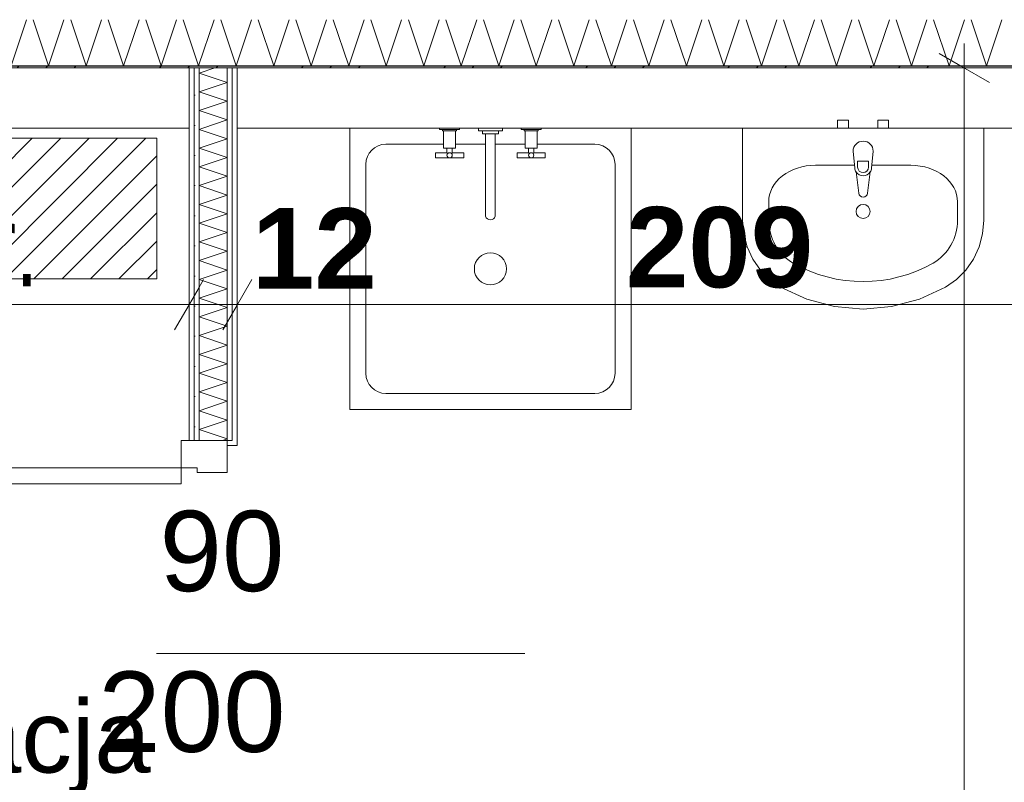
# Model space of a CAD drawing. Extents: x -7314 to 11761, y 144 to 9383.
# Tile 171 of 193: x 4547 to 4792, y 8579 to 8769. Entities that reach past the tile are written whole.
import ezdxf
from ezdxf.xclip import XClip

# ---------------------------------------------------------------- set-up
doc = ezdxf.new("R2010")
doc.units = 0
doc.header["$MEASUREMENT"] = 0
doc.header["$XCLIPFRAME"] = 0
doc.linetypes.add('Krawędzie ukryte', pattern=[68, 48, -20])
doc.linetypes.add('Wipeout_Contour', pattern=[20000, 0, -20000])
for name, color, linetype in [('FORMA - Arch 01 - 220-A Ściany', 7, 'Continuous'), ('FORMA - Arch 01 - 410-K Osie', 7, 'Continuous'), ('FORMA - Arch 01 - 540-I Ogrzewanie', 7, 'Continuous'), ('FORMA - Arch 02 - Strefy', 7, 'Continuous'), ('FORMA - Arch 02 - Ściany zewnętrzne', 7, 'Continuous'), ('FORMA - Arch 04 - Wymiary ogólne', 7, 'Continuous'), ('FORMA - Arch 05 - inst elektryczne', 7, 'Continuous')]:
    doc.layers.add(name, color=color, linetype=linetype)
doc.styles.add('STYL_AUTOMATYCZNY_2', font='arial.ttf')
doc.styles.add('STYL_AUTOMATYCZNY_7', font='arial.ttf', dxfattribs={"width": 0.7})
doc.styles.add('STYL_AUTOMATYCZNY_9', font='arial.ttf')
pattern_1 = [(0, (4185.3, -5972.398), (0, 7.5), [0, -7.5])]

# ---------------------------------------------------------------- blocks, each defined once
blk = doc.blocks.new('*X179')
at = {"layer": 'FORMA - Arch 01 - 220-A Ściany', "color": 7, "linetype": 'Continuous', "lineweight": 5, "ltscale": 0.025}
for p, q in [((4591.42, 8755.6), (4595.3, 8756.9)), ((4598.42, 8753.27), (4591.42, 8755.6)), ((4591.42, 8750.94), (4598.42, 8753.27)), ((4598.42, 8748.6), (4591.42, 8750.94)), ((4591.42, 8746.27), (4598.42, 8748.6)), ((4598.42, 8743.94), (4591.42, 8746.27)), ((4592.3, 8741.9), (4598.42, 8743.94))]:
    blk.add_line(p, q, dxfattribs=at)
blk = doc.blocks.new('*X181')
at = {"layer": 'FORMA - Arch 01 - 220-A Ściany', "color": 7, "linetype": 'Continuous', "lineweight": 5, "ltscale": 0.025}
for p, q in [((4591.42, 8741.6), (4592.3, 8741.9)), ((4598.42, 8739.27), (4591.42, 8741.6)), ((4591.42, 8736.94), (4598.42, 8739.27)), ((4598.42, 8734.6), (4591.42, 8736.94)), ((4591.42, 8732.27), (4598.42, 8734.6)), ((4598.42, 8729.94), (4591.42, 8732.27)), ((4591.42, 8727.6), (4598.42, 8729.94)), ((4598.42, 8725.27), (4591.42, 8727.6)), ((4591.42, 8722.94), (4598.42, 8725.27)), ((4598.42, 8720.6), (4591.42, 8722.94)), ((4591.42, 8718.27), (4598.42, 8720.6)), ((4598.42, 8715.94), (4591.42, 8718.27)), ((4591.42, 8713.6), (4598.42, 8715.94)), ((4598.42, 8711.27), (4591.42, 8713.6)), ((4591.42, 8708.94), (4598.42, 8711.27)), ((4598.42, 8706.6), (4591.42, 8708.94)), ((4591.42, 8704.27), (4598.42, 8706.6)), ((4598.42, 8701.94), (4591.42, 8704.27)), ((4591.42, 8699.6), (4598.42, 8701.94)), ((4598.42, 8697.27), (4591.42, 8699.6)), ((4591.42, 8694.94), (4598.42, 8697.27)), ((4598.42, 8692.6), (4591.42, 8694.94)), ((4591.42, 8690.27), (4598.42, 8692.6)), ((4598.42, 8687.94), (4591.42, 8690.27)), ((4591.42, 8685.6), (4598.42, 8687.94)), ((4598.42, 8683.27), (4591.42, 8685.6)), ((4591.42, 8680.94), (4598.42, 8683.27)), ((4598.42, 8678.6), (4591.42, 8680.94)), ((4591.42, 8676.27), (4598.42, 8678.6)), ((4598.42, 8673.94), (4591.42, 8676.27)), ((4591.42, 8671.6), (4598.42, 8673.94)), ((4598.42, 8669.27), (4591.42, 8671.6)), ((4591.42, 8666.94), (4598.42, 8669.27)), ((4598.42, 8664.6), (4591.42, 8666.94)), ((4597.2, 8664.2), (4598.42, 8664.6))]:
    blk.add_line(p, q, dxfattribs=at)
blk = doc.blocks.new('*X410')
at = {"layer": 'FORMA - Arch 01 - 220-A Ściany', "color": 7, "linetype": 'Continuous', "lineweight": 5, "ltscale": 0.025}
for p, q in [((4548.47, 8768.9), (4544.63, 8757.4)), ((4553.97, 8757.4), (4550.13, 8768.9)), ((4557.8, 8768.9), (4553.97, 8757.4)), ((4563.3, 8757.4), (4559.47, 8768.9)), ((4567.13, 8768.9), (4563.3, 8757.4)), ((4572.63, 8757.4), (4568.8, 8768.9)), ((4576.47, 8768.9), (4572.63, 8757.4)), ((4581.97, 8757.4), (4578.13, 8768.9)), ((4585.8, 8768.9), (4581.97, 8757.4)), ((4591.3, 8757.4), (4587.47, 8768.9)), ((4595.13, 8768.9), (4591.3, 8757.4)), ((4600.63, 8757.4), (4596.8, 8768.9)), ((4604.47, 8768.9), (4600.63, 8757.4)), ((4609.97, 8757.4), (4606.13, 8768.9)), ((4613.8, 8768.9), (4609.97, 8757.4)), ((4619.3, 8757.4), (4615.47, 8768.9)), ((4623.13, 8768.9), (4619.3, 8757.4)), ((4628.63, 8757.4), (4624.8, 8768.9)), ((4632.47, 8768.9), (4628.63, 8757.4)), ((4637.97, 8757.4), (4634.13, 8768.9)), ((4641.8, 8768.9), (4637.97, 8757.4)), ((4647.3, 8757.4), (4643.47, 8768.9)), ((4651.13, 8768.9), (4647.3, 8757.4)), ((4656.63, 8757.4), (4652.8, 8768.9)), ((4660.47, 8768.9), (4656.63, 8757.4)), ((4665.97, 8757.4), (4662.13, 8768.9)), ((4669.8, 8768.9), (4665.97, 8757.4)), ((4675.3, 8757.4), (4671.47, 8768.9)), ((4679.13, 8768.9), (4675.3, 8757.4)), ((4684.63, 8757.4), (4680.8, 8768.9)), ((4688.47, 8768.9), (4684.63, 8757.4)), ((4693.97, 8757.4), (4690.13, 8768.9)), ((4697.8, 8768.9), (4693.97, 8757.4)), ((4703.3, 8757.4), (4699.47, 8768.9)), ((4707.13, 8768.9), (4703.3, 8757.4)), ((4712.63, 8757.4), (4708.8, 8768.9)), ((4716.47, 8768.9), (4712.63, 8757.4)), ((4721.97, 8757.4), (4718.13, 8768.9)), ((4725.8, 8768.9), (4721.97, 8757.4)), ((4731.3, 8757.4), (4727.47, 8768.9)), ((4735.13, 8768.9), (4731.3, 8757.4)), ((4740.63, 8757.4), (4736.8, 8768.9)), ((4744.47, 8768.9), (4740.63, 8757.4)), ((4749.97, 8757.4), (4746.13, 8768.9)), ((4753.8, 8768.9), (4749.97, 8757.4)), ((4759.3, 8757.4), (4755.47, 8768.9)), ((4763.13, 8768.9), (4759.3, 8757.4)), ((4768.63, 8757.4), (4764.8, 8768.9)), ((4772.47, 8768.9), (4768.63, 8757.4)), ((4777.97, 8757.4), (4774.13, 8768.9)), ((4781.8, 8768.9), (4777.97, 8757.4)), ((4787.3, 8757.4), (4783.47, 8768.9)), ((4791.13, 8768.9), (4787.3, 8757.4))]:
    blk.add_line(p, q, dxfattribs=at)
blk = doc.blocks.new('Rysunek_1_1', base_point=(4185.3, -5972.4))
at = {"color": 254, "linetype": 'Wipeout_Contour', "lineweight": 0, "ltscale": 38677.426145}
blk.add_wipeout([(4588.92, 8347.9), (4588.92, 8756.9), (4430.86, 8756.9), (4430.86, 8347.9)], dxfattribs=at).dxf.layer = 'FORMA - Arch 02 - Strefy'
at = {"color": 254, "linetype": 'Wipeout_Contour', "lineweight": 0, "ltscale": 39048.780306}
blk.add_wipeout([(4809.51, 8347.9), (4809.51, 8756.9), (4600.92, 8756.9), (4600.92, 8347.9)], dxfattribs=at).dxf.layer = 'FORMA - Arch 02 - Strefy'
at = {"layer": 'FORMA - Arch 05 - inst elektryczne', "linetype": 'Continuous', "lineweight": 15}
h = blk.add_hatch(dxfattribs=at)
h.set_pattern_fill('cegła_zwykła_gęsta_0001', color=211, style=0, pattern_type=2)
h.set_pattern_definition([(45, (4185.2997, -5972.398), (-3.5355339, 3.5355339), [])])
h.paths.add_polyline_path([(4580.86, 8739.4), (4430.86, 8739.4), (4430.86, 8704.4), (4580.86, 8704.4)])
at = {"layer": 'FORMA - Arch 01 - 220-A Ściany', "color": 7, "linetype": 'Continuous', "lineweight": 15, "ltscale": 0.025}
blk.add_line((4672.45, 8611.2), (4580.83, 8611.2), dxfattribs=at)
at = {"layer": 'FORMA - Arch 01 - 220-A Ściany', "color": 7, "linetype": 'Continuous', "lineweight": 13, "ltscale": 0.025}
blk.add_arc((4586.92, 8657.4), 92.4, 180, 270, dxfattribs=at)
at = {"layer": 'FORMA - Arch 05 - inst elektryczne', "color": 7, "linetype": 'Continuous', "lineweight": 13, "ltscale": 0.025, "flags": 128}
blk.add_lwpolyline([(4580.86, 8739.4), (4580.86, 8704.4), (4430.86, 8704.4), (4430.86, 8739.4)], close=True, dxfattribs=at)
at = {"layer": 'FORMA - Arch 02 - Strefy', "color": 7, "linetype": 'Continuous', "lineweight": 13, "insert": (4439.58, 8599.55), "char_height": 18, "attachment_point": 1, "style": 'STYL_AUTOMATYCZNY_2'}
blk.add_mtext('\\A1;{\\pql;\\pt0,460;\\fArial|b0|i0|c238|p0;\\W1.000000;komunikacja\\fArial|b0|i0|c238|p0;\\W1.000000;\\A1{\\H.66x;\\S^  ;}\\fArial|b0|i0|c238|p0;\\W1.000000;\\fArial|b0|i0|c238|p0;\\W1.000000;\\A1{\\H.66x;\\S^  ;}}', dxfattribs=at)
at = {"layer": 'FORMA - Arch 05 - inst elektryczne', "color": 7, "linetype": 'Continuous', "lineweight": 13, "insert": (4462.16, 8702.25), "char_height": 20, "attachment_point": 7, "style": 'STYL_AUTOMATYCZNY_7'}
blk.add_mtext('\\A1;{\\pql;\\fArial|b0|i0|c238|p0;\\W0.700000;inst.elektr.}', dxfattribs=at)
at = {"color": 254, "linetype": 'Wipeout_Contour', "lineweight": 0, "ltscale": 39540.287526}
blk.add_wipeout([(4599.67, 8741.9), (4600.92, 8741.9), (4600.92, 8756.9), (4599.67, 8756.9)], dxfattribs=at).dxf.layer = 'FORMA - Arch 01 - 220-A Ściany'
at = {"layer": 'FORMA - Arch 01 - 220-A Ściany', "linetype": 'Continuous', "lineweight": 5}
h = blk.add_hatch(dxfattribs=at)
h.set_pattern_fill('Gips_0001', style=0, pattern_type=2)
h.set_pattern_definition(pattern_1)
h.paths.add_polyline_path([(4599.67, 8741.9), (4600.92, 8741.9), (4600.92, 8756.9), (4599.67, 8756.9)])
at = {"color": 254, "linetype": 'Wipeout_Contour', "lineweight": 0, "ltscale": 39537.960884}
blk.add_wipeout([(4598.42, 8741.9), (4599.67, 8741.9), (4599.67, 8756.9), (4598.42, 8756.9)], dxfattribs=at).dxf.layer = 'FORMA - Arch 01 - 220-A Ściany'
at = {"layer": 'FORMA - Arch 01 - 220-A Ściany', "linetype": 'Continuous', "lineweight": 5}
h = blk.add_hatch(dxfattribs=at)
h.set_pattern_fill('Gips_0001', style=0, pattern_type=2)
h.set_pattern_definition(pattern_1)
h.paths.add_polyline_path([(4598.42, 8741.9), (4599.67, 8741.9), (4599.67, 8756.9), (4598.42, 8756.9)])
at = {"layer": 'FORMA - Arch 01 - 220-A Ściany', "color": 7, "linetype": 'Continuous', "lineweight": 15, "ltscale": 0.025, "flags": 128}
blk.add_lwpolyline([(4599.67, 8756.9), (4600.92, 8756.9)], dxfattribs=at)
at = {"color": 254, "linetype": 'Wipeout_Contour', "lineweight": 0, "ltscale": 39530.288123}
blk.add_wipeout([(4591.42, 8741.9), (4598.42, 8741.9), (4598.42, 8756.9), (4591.42, 8756.9)], dxfattribs=at).dxf.layer = 'FORMA - Arch 01 - 220-A Ściany'
at = {"color": 254, "linetype": 'Wipeout_Contour', "lineweight": 0, "ltscale": 39376.342558}
blk.add_wipeout([(4599.67, 8741.9), (4599.67, 8664.2), (4600.92, 8664.2), (4600.92, 8741.9)], dxfattribs=at).dxf.layer = 'FORMA - Arch 01 - 220-A Ściany'
at = {"layer": 'FORMA - Arch 01 - 220-A Ściany', "linetype": 'Continuous', "lineweight": 5}
h = blk.add_hatch(dxfattribs=at)
h.set_pattern_fill('Gips_0001', style=0, pattern_type=2)
h.set_pattern_definition(pattern_1)
h.paths.add_polyline_path([(4599.67, 8741.9), (4599.67, 8664.2), (4600.92, 8664.2), (4600.92, 8741.9)])
at = {"layer": 'FORMA - Arch 01 - 220-A Ściany', "color": 7, "linetype": 'Continuous', "lineweight": 15, "ltscale": 0.025, "flags": 128}
blk.add_lwpolyline([(4598.42, 8756.9), (4599.67, 8756.9)], dxfattribs=at)
at = {"layer": 'FORMA - Arch 02 - Ściany zewnętrzne', "color": 7, "linetype": 'Continuous', "lineweight": 15, "ltscale": 0.025}
blk.add_line((4600.92, 8741.9), (4600.92, 8756.9), dxfattribs=at)
at = {"layer": 'FORMA - Arch 04 - Wymiary ogólne', "color": 154, "linetype": 'Continuous', "lineweight": 13, "ltscale": 0.025}
blk.add_line((4600.92, 8707.37), (4600.92, 8688.62), dxfattribs=at)
at = {"color": 7, "linetype": 'Continuous', "lineweight": 13, "ltscale": 0.025}
blk.add_blockref('*X179', (0, 0), dxfattribs=at)
at = {"color": 254, "linetype": 'Wipeout_Contour', "lineweight": 0, "ltscale": 39522.617476}
blk.add_wipeout([(4590.17, 8741.9), (4591.42, 8741.9), (4591.42, 8756.9), (4590.17, 8756.9)], dxfattribs=at).dxf.layer = 'FORMA - Arch 01 - 220-A Ściany'
at = {"color": 254, "linetype": 'Wipeout_Contour', "lineweight": 0, "ltscale": 39374.006199}
blk.add_wipeout([(4599.67, 8741.9), (4598.42, 8741.9), (4598.42, 8664.2), (4599.67, 8664.2)], dxfattribs=at).dxf.layer = 'FORMA - Arch 01 - 220-A Ściany'
at = {"layer": 'FORMA - Arch 01 - 220-A Ściany', "linetype": 'Continuous', "lineweight": 5}
h = blk.add_hatch(dxfattribs=at)
h.set_pattern_fill('Gips_0001', style=0, pattern_type=2)
h.set_pattern_definition(pattern_1)
h.paths.add_polyline_path([(4590.17, 8741.9), (4591.42, 8741.9), (4591.42, 8756.9), (4590.17, 8756.9)])
h = blk.add_hatch(dxfattribs=at)
h.set_pattern_fill('Gips_0001', style=0, pattern_type=2)
h.set_pattern_definition(pattern_1)
h.paths.add_polyline_path([(4599.67, 8741.9), (4598.42, 8741.9), (4598.42, 8664.2), (4599.67, 8664.2)])
at = {"layer": 'FORMA - Arch 01 - 220-A Ściany', "color": 7, "linetype": 'Continuous', "lineweight": 15, "ltscale": 0.025, "flags": 128}
blk.add_lwpolyline([(4591.42, 8756.9), (4598.42, 8756.9)], dxfattribs=at)
at = {"layer": 'FORMA - Arch 02 - Ściany zewnętrzne', "color": 7, "linetype": 'Continuous', "lineweight": 13, "ltscale": 0.025}
blk.add_line((4599.67, 8756.9), (4599.67, 8741.9), dxfattribs=at)
at = {"color": 254, "linetype": 'Wipeout_Contour', "lineweight": 0, "ltscale": 39520.294602}
blk.add_wipeout([(4588.92, 8741.9), (4590.17, 8741.9), (4590.17, 8756.9), (4588.92, 8756.9)], dxfattribs=at).dxf.layer = 'FORMA - Arch 01 - 220-A Ściany'
at = {"layer": 'FORMA - Arch 01 - 220-A Ściany', "linetype": 'Continuous', "lineweight": 5}
h = blk.add_hatch(dxfattribs=at)
h.set_pattern_fill('Gips_0001', style=0, pattern_type=2)
h.set_pattern_definition(pattern_1)
h.paths.add_polyline_path([(4588.92, 8741.9), (4590.17, 8741.9), (4590.17, 8756.9), (4588.92, 8756.9)])
at = {"layer": 'FORMA - Arch 01 - 220-A Ściany', "color": 7, "linetype": 'Continuous', "lineweight": 15, "ltscale": 0.025, "flags": 128}
for points in [[(4588.92, 8756.9), (4590.17, 8756.9)], [(4590.17, 8756.9), (4591.42, 8756.9)]]:
    blk.add_lwpolyline(points, dxfattribs=at)
at = {"color": 254, "linetype": 'Wipeout_Contour', "lineweight": 0, "ltscale": 39356.266114}
blk.add_wipeout([(4590.17, 8741.9), (4588.92, 8741.9), (4588.92, 8664.2), (4590.17, 8664.2)], dxfattribs=at).dxf.layer = 'FORMA - Arch 01 - 220-A Ściany'
at = {"layer": 'FORMA - Arch 01 - 220-A Ściany', "linetype": 'Continuous', "lineweight": 5}
h = blk.add_hatch(dxfattribs=at)
h.set_pattern_fill('Gips_0001', style=0, pattern_type=2)
h.set_pattern_definition(pattern_1)
h.paths.add_polyline_path([(4590.17, 8741.9), (4588.92, 8741.9), (4588.92, 8664.2), (4590.17, 8664.2)])
at = {"layer": 'FORMA - Arch 01 - 220-A Ściany', "color": 7, "linetype": 'Continuous', "lineweight": 15, "ltscale": 0.025, "flags": 128}
blk.add_lwpolyline([(4588.92, 8741.9), (4588.92, 8664.2)], dxfattribs=at)
at = {"layer": 'FORMA - Arch 02 - Ściany zewnętrzne', "color": 7, "linetype": 'Continuous', "lineweight": 15, "ltscale": 0.025}
blk.add_line((4588.92, 8756.9), (4588.92, 8741.9), dxfattribs=at)
at = {"layer": 'FORMA - Arch 04 - Wymiary ogólne', "color": 154, "linetype": 'Continuous', "lineweight": 13, "ltscale": 0.025}
for p, q in [((4588.92, 8707.37), (4588.92, 8688.62)), ((4588.92, 8698), (4430.86, 8698))]:
    blk.add_line(p, q, dxfattribs=at)
at = {"color": 254, "linetype": 'Wipeout_Contour', "lineweight": 0, "ltscale": 39358.598695}
blk.add_wipeout([(4591.42, 8741.9), (4590.17, 8741.9), (4590.17, 8664.2), (4591.42, 8664.2)], dxfattribs=at).dxf.layer = 'FORMA - Arch 01 - 220-A Ściany'
at = {"color": 254, "linetype": 'Wipeout_Contour', "lineweight": 0, "ltscale": 39386.221311}
blk.add_wipeout([(4588.92, 8756.9), (4444.04, 8756.9), (4444.04, 8741.9), (4588.92, 8741.9)], dxfattribs=at).dxf.layer = 'FORMA - Arch 02 - Ściany zewnętrzne'
at = {"layer": 'FORMA - Arch 01 - 220-A Ściany', "linetype": 'Continuous', "lineweight": 5}
h = blk.add_hatch(dxfattribs=at)
h.set_pattern_fill('Gips_0001', style=0, pattern_type=2)
h.set_pattern_definition(pattern_1)
h.paths.add_polyline_path([(4591.42, 8741.9), (4590.17, 8741.9), (4590.17, 8664.2), (4591.42, 8664.2)])
at = {"layer": 'FORMA - Arch 01 - 220-A Ściany', "color": 7, "linetype": 'Continuous', "lineweight": 13, "ltscale": 0.025}
blk.add_line((4590.17, 8741.9), (4590.17, 8664.2), dxfattribs=at)
at = {"layer": 'FORMA - Arch 01 - 220-A Ściany', "color": 7, "linetype": 'Continuous', "lineweight": 15, "ltscale": 0.025}
blk.add_line((4590.17, 8664.2), (4588.92, 8664.2), dxfattribs=at)
at = {"layer": 'FORMA - Arch 02 - Ściany zewnętrzne', "color": 7, "linetype": 'Continuous', "lineweight": 15, "ltscale": 0.025}
blk.add_line((4588.92, 8756.9), (4588.92, 8741.9), dxfattribs=at)
at = {"layer": 'FORMA - Arch 02 - Ściany zewnętrzne', "color": 7, "linetype": 'Continuous', "lineweight": 13, "ltscale": 0.025}
blk.add_line((4590.17, 8756.9), (4590.17, 8741.9), dxfattribs=at)
at = {"layer": 'FORMA - Arch 02 - Ściany zewnętrzne', "color": 7, "linetype": 'Continuous', "lineweight": 13, "ltscale": 0.025, "flags": 128}
for points in [[(4588.92, 8756.9), (4444.04, 8756.9)], [(4444.04, 8741.9), (4588.92, 8741.9)]]:
    blk.add_lwpolyline(points, dxfattribs=at)
at = {"color": 254, "linetype": 'Wipeout_Contour', "lineweight": 0, "ltscale": 39366.301385}
blk.add_wipeout([(4598.42, 8741.9), (4591.42, 8741.9), (4591.42, 8664.2), (4598.42, 8664.2)], dxfattribs=at).dxf.layer = 'FORMA - Arch 01 - 220-A Ściany'
at = {"layer": 'FORMA - Arch 01 - 220-A Ściany', "color": 7, "linetype": 'Continuous', "lineweight": 13, "ltscale": 0.025}
blk.add_line((4591.42, 8741.9), (4591.42, 8664.2), dxfattribs=at)
at = {"layer": 'FORMA - Arch 01 - 220-A Ściany', "color": 7, "linetype": 'Continuous', "lineweight": 15, "ltscale": 0.025}
blk.add_line((4591.42, 8664.2), (4590.17, 8664.2), dxfattribs=at)
at = {"layer": 'FORMA - Arch 02 - Ściany zewnętrzne', "color": 7, "linetype": 'Continuous', "lineweight": 13, "ltscale": 0.025}
for p, q in [((4591.42, 8756.9), (4591.42, 8741.9)), ((4598.42, 8756.9), (4598.42, 8741.9))]:
    blk.add_line(p, q, dxfattribs=at)
at = {"layer": 'FORMA - Arch 04 - Wymiary ogólne', "color": 154, "linetype": 'Continuous', "lineweight": 13, "ltscale": 0.025}
for p, q in [((4585.31, 8691.75), (4592.53, 8704.25)), ((4597.31, 8691.75), (4604.53, 8704.25)), ((4600.92, 8698), (4588.92, 8698))]:
    blk.add_line(p, q, dxfattribs=at)
at = {"color": 7, "linetype": 'Continuous', "lineweight": 13, "ltscale": 0.025}
blk.add_blockref('*X181', (0, 0), dxfattribs=at)
at = {"layer": 'FORMA - Arch 01 - 220-A Ściany', "color": 7, "linetype": 'Continuous', "lineweight": 13, "insert": (4581.56, 8620.86), "char_height": 20, "attachment_point": 7, "style": 'STYL_AUTOMATYCZNY_2'}
blk.add_mtext('\\A1;{\\pql;\\pt0;\\fArial|b0|i0|c238|p0;\\W1.000000;90\\fArial|b0|i0|c238|p0;\\W1.000000;\\A1{\\H.66x;\\S^  ;}\\fArial|b0|i0|c238|p0;\\W1.000000;\\fArial|b0|i0|c238|p0;\\W1.000000;}', dxfattribs=at)
at = {"color": 254, "linetype": 'Wipeout_Contour', "lineweight": 0, "ltscale": 49045.464217}
blk.add_wipeout([(4600.92, 8664.2), (4599.67, 8664.2), (4598.42, 8664.2), (4598.42, 8662.95), (4600.92, 8662.95)], dxfattribs=at).dxf.layer = 'FORMA - Arch 01 - 220-A Ściany'
at = {"layer": 'FORMA - Arch 01 - 220-A Ściany', "linetype": 'Continuous', "lineweight": 5}
h = blk.add_hatch(dxfattribs=at)
h.set_pattern_fill('Gips_0001', style=0, pattern_type=2)
h.set_pattern_definition(pattern_1)
h.paths.add_polyline_path([(4600.92, 8664.2), (4599.67, 8664.2), (4598.42, 8664.2), (4598.42, 8662.95), (4600.92, 8662.95)])
at = {"layer": 'FORMA - Arch 01 - 220-A Ściany', "color": 7, "linetype": 'Continuous', "lineweight": 13, "ltscale": 0.025}
for p, q in [((4598.42, 8664.2), (4598.42, 8741.9)), ((4599.67, 8664.2), (4599.67, 8741.9)), ((4599.67, 8664.2), (4598.42, 8664.2))]:
    blk.add_line(p, q, dxfattribs=at)
at = {"layer": 'FORMA - Arch 01 - 220-A Ściany', "color": 7, "linetype": 'Continuous', "lineweight": 15, "ltscale": 0.025}
for p, q in [((4598.42, 8664.2), (4591.42, 8664.2)), ((4598.42, 8664.2), (4598.42, 8662.95)), ((4600.92, 8664.2), (4600.92, 8662.95)), ((4600.92, 8664.2), (4600.92, 8662.95)), ((4598.42, 8662.95), (4600.92, 8662.95))]:
    blk.add_line(p, q, dxfattribs=at)
at = {"layer": 'FORMA - Arch 01 - 220-A Ściany', "color": 7, "linetype": 'Continuous', "lineweight": 15, "ltscale": 0.025, "flags": 128}
blk.add_lwpolyline([(4600.92, 8664.2), (4600.92, 8741.9)], dxfattribs=at)
at = {"color": 254, "linetype": 'Wipeout_Contour', "lineweight": 0, "ltscale": 58808.732793}
blk.add_wipeout([(4598.42, 8664.2), (4586.92, 8664.2), (4586.92, 8657.4), (4590.92, 8657.4), (4590.92, 8656.2), (4598.42, 8656.2)], dxfattribs=at).dxf.layer = 'FORMA - Arch 01 - 220-A Ściany'
at = {"color": 254, "linetype": 'Wipeout_Contour', "lineweight": 0, "ltscale": 39739.022777}
blk.add_wipeout([(4600.92, 8741.9), (4809.51, 8741.9), (4809.51, 8756.9), (4600.92, 8756.9)], dxfattribs=at).dxf.layer = 'FORMA - Arch 02 - Ściany zewnętrzne'
at = {"layer": 'FORMA - Arch 01 - 220-A Ściany', "color": 7, "linetype": 'Continuous', "lineweight": 15, "ltscale": 0.025}
for p, q in [((4598.42, 8664.2), (4586.92, 8664.2)), ((4590.17, 8664.2), (4588.92, 8664.2)), ((4590.17, 8664.2), (4588.92, 8664.2)), ((4591.42, 8664.2), (4590.17, 8664.2)), ((4591.42, 8664.2), (4590.17, 8664.2)), ((4598.42, 8664.2), (4591.42, 8664.2)), ((4598.42, 8664.2), (4591.42, 8664.2)), ((4598.42, 8656.2), (4598.42, 8664.2)), ((4598.42, 8662.95), (4600.92, 8662.95)), ((4590.92, 8657.4), (4590.92, 8656.2)), ((4590.92, 8656.2), (4598.42, 8656.2))]:
    blk.add_line(p, q, dxfattribs=at)
at = {"layer": 'FORMA - Arch 02 - Ściany zewnętrzne', "color": 7, "linetype": 'Continuous', "lineweight": 15, "ltscale": 0.025}
blk.add_line((4600.92, 8741.9), (4600.92, 8756.9), dxfattribs=at)
at = {"layer": 'FORMA - Arch 02 - Ściany zewnętrzne', "color": 7, "linetype": 'Continuous', "lineweight": 13, "ltscale": 0.025, "flags": 128}
for points in [[(4809.51, 8756.9), (4600.92, 8756.9)], [(4600.92, 8741.9), (4809.51, 8741.9)]]:
    blk.add_lwpolyline(points, dxfattribs=at)
at = {"color": 254, "linetype": 'Wipeout_Contour', "lineweight": 0, "ltscale": 39096.935964}
blk.add_wipeout([(4494.52, 8657.4), (4494.52, 8653.4), (4586.92, 8653.4), (4586.92, 8657.4)], dxfattribs=at).dxf.layer = 'FORMA - Arch 01 - 220-A Ściany'
at = {"layer": 'FORMA - Arch 01 - 220-A Ściany', "color": 7, "linetype": 'Continuous', "lineweight": 15, "ltscale": 0.025}
for p, q in [((4586.92, 8664.2), (4586.92, 8657.4)), ((4586.92, 8657.4), (4590.92, 8657.4))]:
    blk.add_line(p, q, dxfattribs=at)
at = {"layer": 'FORMA - Arch 01 - 220-A Ściany', "color": 7, "linetype": 'Continuous', "lineweight": 13, "ltscale": 0.025}
for p, q in [((4494.52, 8657.4), (4586.92, 8657.4)), ((4586.92, 8657.4), (4586.92, 8653.4)), ((4586.92, 8653.4), (4494.52, 8653.4))]:
    blk.add_line(p, q, dxfattribs=at)
at = {"layer": 'FORMA - Arch 01 - 220-A Ściany', "color": 7, "linetype": 'Continuous', "lineweight": 13, "insert": (4566.31, 8580.86), "char_height": 20, "attachment_point": 7, "style": 'STYL_AUTOMATYCZNY_2'}
blk.add_mtext('\\A1;{\\pql;\\pt0;\\fArial|b0|i0|c238|p0;\\W1.000000;200\\fArial|b0|i0|c238|p0;\\W1.000000;\\A1{\\H.66x;\\S^  ;}\\fArial|b0|i0|c238|p0;\\W1.000000;\\fArial|b0|i0|c238|p0;\\W1.000000;}', dxfattribs=at)
at = {"color": 254, "linetype": 'Wipeout_Contour', "lineweight": 0, "ltscale": 39534.067717}
blk.add_wipeout([(3824.83, 8757.4), (3824.83, 8756.9), (5251.51, 8756.9), (5251.51, 8757.4)], dxfattribs=at).dxf.layer = 'FORMA - Arch 01 - 220-A Ściany'
at = {"color": 254, "linetype": 'Wipeout_Contour', "lineweight": 0, "ltscale": 39802.699617}
blk.add_wipeout([(4752.95, 8741.9), (4752.95, 8743.9), (4750.25, 8743.9), (4750.25, 8741.9)], dxfattribs=at).dxf.layer = 'FORMA - Arch 01 - 540-I Ogrzewanie'
at = {"color": 254, "linetype": 'Wipeout_Contour', "lineweight": 0, "ltscale": 39821.815732}
blk.add_wipeout([(4762.95, 8741.9), (4762.95, 8743.9), (4760.25, 8743.9), (4760.25, 8741.9)], dxfattribs=at).dxf.layer = 'FORMA - Arch 01 - 540-I Ogrzewanie'
at = {"color": 254, "linetype": 'Wipeout_Contour', "lineweight": 0, "ltscale": 39509.592933}
blk.add_wipeout([(4698.88, 8671.9), (4698.88, 8741.9), (4628.88, 8741.9), (4628.88, 8671.9)], dxfattribs=at).dxf.layer = 'FORMA - Arch 01 - 540-I Ogrzewanie'
at = {"layer": 'FORMA - Arch 01 - 220-A Ściany', "linetype": 'Continuous', "lineweight": 5}
h = blk.add_hatch(dxfattribs=at)
h.set_pattern_fill('Aluminium_0001', style=0, pattern_type=2)
h.set_pattern_definition([(45, (4185.3, -5972.398), (-17.67767, 17.67767), []), (45, (4181.764, -5968.863), (-17.67767, 17.67767), []), (45, (4178.229, -5965.327), (-17.67767, 17.67767), [])])
h.paths.add_polyline_path([(3824.83, 8757.4), (3824.83, 8756.9), (5251.51, 8756.9), (5251.51, 8757.4)])
at = {"layer": 'FORMA - Arch 01 - 540-I Ogrzewanie', "color": 6, "linetype": 'Continuous', "lineweight": 15, "ltscale": 0.025}
for p, q in [((4689.88, 8737.9), (4637.88, 8737.9)), ((4632.88, 8732.9), (4632.88, 8680.9)), ((4694.88, 8680.9), (4694.88, 8732.9)), ((4637.88, 8675.9), (4689.88, 8675.9))]:
    blk.add_line(p, q, dxfattribs=at)
at = {"layer": 'FORMA - Arch 01 - 540-I Ogrzewanie', "color": 6, "linetype": 'Continuous', "lineweight": 15, "ltscale": 0.025, "flags": 128}
for points in [[(4752.95, 8741.9), (4750.25, 8741.9), (4750.25, 8743.9), (4752.95, 8743.9)], [(4762.95, 8741.9), (4760.25, 8741.9), (4760.25, 8743.9), (4762.95, 8743.9)], [(4698.88, 8671.9), (4628.88, 8671.9), (4628.88, 8741.9), (4698.88, 8741.9)]]:
    blk.add_lwpolyline(points, close=True, dxfattribs=at)
at = {"layer": 'FORMA - Arch 01 - 540-I Ogrzewanie', "color": 6, "linetype": 'Continuous', "lineweight": 15, "ltscale": 0.025}
blk.add_circle((4663.88, 8706.9), 4, dxfattribs=at)
for centre, start, end in [((4637.88, 8732.9), 90, 180), ((4689.88, 8732.9), 0, 90), ((4637.88, 8680.9), 180, 270), ((4689.88, 8680.9), 270, 0)]:
    blk.add_arc(centre, 5, start, end, dxfattribs=at)
at = {"layer": 'FORMA - Arch 04 - Wymiary ogólne', "color": 154, "linetype": 'Continuous', "lineweight": 13, "insert": (4604.53, 8702), "char_height": 20, "width": 30.509, "attachment_point": 7, "style": 'STYL_AUTOMATYCZNY_9'}
blk.add_mtext('\\A1;{\\pql;\\fArial|b1|i0|c238|p0;\\W1.000000;12}', dxfattribs=at)
at = {"color": 254, "linetype": 'Wipeout_Contour', "lineweight": 0, "ltscale": 59326.742158}
blk.add_wipeout([(3824.83, 8759.9), (3824.83, 8757.4), (5251.51, 8757.4), (5251.51, 8759.9), (5251.51, 8768.9), (3824.83, 8768.9)], dxfattribs=at).dxf.layer = 'FORMA - Arch 01 - 220-A Ściany'
at = {"color": 254, "linetype": 'Wipeout_Contour', "lineweight": 0, "ltscale": 198013.91591}
blk.add_wipeout([(4655.23, 8736.9), (4655.23, 8741.2), (4655.48, 8741.2), (4655.48, 8741.55), (4656.23, 8741.55), (4656.23, 8741.9), (4651.23, 8741.9), (4651.23, 8741.55), (4651.98, 8741.55), (4651.98, 8741.2), (4652.23, 8741.2), (4652.23, 8736.9), (4653.08, 8736.9), (4653.08, 8735.8), (4650.23, 8735.8), (4650.23, 8734.5), (4657.23, 8734.5), (4657.23, 8735.8), (4654.38, 8735.8), (4654.38, 8736.9)], dxfattribs=at).dxf.layer = 'FORMA - Arch 01 - 540-I Ogrzewanie'
at = {"color": 254, "linetype": 'Wipeout_Contour', "lineweight": 0, "ltscale": 79144.196508}
blk.add_wipeout([(4662.68, 8740.5), (4662.68, 8719.99), (4662.68, 8719.99), (4663.35, 8719.2), (4664.4, 8719.2), (4665.08, 8719.99), (4665.08, 8719.99), (4665.08, 8740.5)], dxfattribs=at).dxf.layer = 'FORMA - Arch 01 - 540-I Ogrzewanie'
at = {"color": 254, "linetype": 'Wipeout_Contour', "lineweight": 0, "ltscale": 198205.076261}
blk.add_wipeout([(4672.53, 8736.9), (4673.38, 8736.9), (4673.38, 8735.8), (4670.53, 8735.8), (4670.53, 8734.5), (4677.53, 8734.5), (4677.53, 8735.8), (4674.68, 8735.8), (4674.68, 8736.9), (4675.53, 8736.9), (4675.53, 8741.2), (4675.78, 8741.2), (4675.78, 8741.55), (4676.53, 8741.55), (4676.53, 8741.9), (4671.53, 8741.9), (4671.53, 8741.55), (4672.28, 8741.55), (4672.28, 8741.2), (4672.53, 8741.2)], dxfattribs=at).dxf.layer = 'FORMA - Arch 01 - 540-I Ogrzewanie'
at = {"color": 254, "linetype": 'Wipeout_Contour', "lineweight": 0, "ltscale": 208407.204778}
blk.add_wipeout([(4786.6, 8741.9), (4726.6, 8741.9), (4726.6, 8718.99), (4726.89, 8715.62), (4727.75, 8712.35), (4729.15, 8709.3), (4731.05, 8706.56), (4733.38, 8704.21), (4736.08, 8702.34), (4742.6, 8699.34), (4749.5, 8697.51), (4756.6, 8696.9), (4763.69, 8697.51), (4770.6, 8699.34), (4777.12, 8702.34), (4779.81, 8704.21), (4782.15, 8706.56), (4784.05, 8709.3), (4785.45, 8712.35), (4786.31, 8715.62), (4786.6, 8718.99)], dxfattribs=at).dxf.layer = 'FORMA - Arch 01 - 540-I Ogrzewanie'
at = {"layer": 'FORMA - Arch 01 - 220-A Ściany', "color": 7, "linetype": 'Continuous', "lineweight": 25, "ltscale": 0.025}
blk.add_line((3824.83, 8757.4), (5251.51, 8757.4), dxfattribs=at)
at = {"layer": 'FORMA - Arch 01 - 220-A Ściany', "color": 7, "linetype": 'Continuous', "lineweight": 15, "ltscale": 0.025, "flags": 128}
blk.add_lwpolyline([(3824.83, 8756.9), (5251.51, 8756.9)], dxfattribs=at)
at = {"layer": 'FORMA - Arch 01 - 410-K Osie', "color": 7, "linetype": 'Krawędzie ukryte', "lineweight": 13, "ltscale": 0.025}
blk.add_line((9416.23, 8756.9), (587.6, 8756.9), dxfattribs=at)
at = {"layer": 'FORMA - Arch 01 - 540-I Ogrzewanie', "color": 6, "linetype": 'Continuous', "lineweight": 15, "ltscale": 0.025}
for p, q in [((4655.48, 8741.55), (4651.98, 8741.55)), ((4652.23, 8741.2), (4655.23, 8741.2)), ((4672.28, 8741.55), (4675.78, 8741.55)), ((4675.53, 8741.2), (4672.53, 8741.2)), ((4653.08, 8736.9), (4654.38, 8736.9)), ((4653.08, 8735.8), (4653.27, 8735.61)), ((4654.38, 8735.8), (4654.19, 8735.61)), ((4674.68, 8736.9), (4673.38, 8736.9)), ((4673.38, 8735.8), (4673.57, 8735.61)), ((4674.68, 8735.8), (4674.49, 8735.61)), ((4744.72, 8732.67), (4768.48, 8732.67)), ((4733.12, 8723.57), (4733.12, 8718.99)), ((4780.08, 8723.57), (4780.08, 8718.99))]:
    blk.add_line(p, q, dxfattribs=at)
at = {"layer": 'FORMA - Arch 01 - 540-I Ogrzewanie', "color": 6, "linetype": 'Continuous', "lineweight": 15, "ltscale": 0.025, "flags": 128}
for points in [[(4655.23, 8736.9), (4655.23, 8741.2), (4655.48, 8741.2), (4655.48, 8741.55), (4656.23, 8741.55), (4656.23, 8741.9), (4651.23, 8741.9), (4651.23, 8741.55), (4651.98, 8741.55), (4651.98, 8741.2), (4652.23, 8741.2), (4652.23, 8736.9), (4653.08, 8736.9), (4653.08, 8735.8), (4650.23, 8735.8), (4650.23, 8734.5), (4657.23, 8734.5), (4657.23, 8735.8), (4654.38, 8735.8), (4654.38, 8736.9)], [(4672.53, 8736.9), (4672.53, 8741.2), (4672.28, 8741.2), (4672.28, 8741.55), (4671.53, 8741.55), (4671.53, 8741.9), (4676.53, 8741.9), (4676.53, 8741.55), (4675.78, 8741.55), (4675.78, 8741.2), (4675.53, 8741.2), (4675.53, 8736.9), (4674.68, 8736.9), (4674.68, 8735.8), (4677.53, 8735.8), (4677.53, 8734.5), (4670.53, 8734.5), (4670.53, 8735.8), (4673.38, 8735.8), (4673.38, 8736.9)], [(4786.6, 8741.9), (4786.6, 8718.99), (4786.31, 8715.62), (4785.45, 8712.35), (4784.05, 8709.3), (4782.15, 8706.56), (4779.81, 8704.21), (4777.12, 8702.34), (4770.6, 8699.34), (4763.69, 8697.51), (4756.6, 8696.9), (4749.5, 8697.51), (4742.6, 8699.34), (4736.08, 8702.34), (4733.38, 8704.21), (4731.05, 8706.56), (4729.15, 8709.3), (4727.75, 8712.35), (4726.89, 8715.62), (4726.6, 8718.99), (4726.6, 8741.9)]]:
    blk.add_lwpolyline(points, close=True, dxfattribs=at)
blk.add_lwpolyline([(4662.68, 8740.5), (4665.08, 8740.5), (4665.08, 8719.99, -0.759247), (4662.68, 8719.99)], format="xyb", close=True, dxfattribs=at)
at = {"layer": 'FORMA - Arch 01 - 540-I Ogrzewanie', "color": 6, "linetype": 'Continuous', "lineweight": 15, "ltscale": 0.025}
for centre, radius in [((4653.73, 8735.15), 0.65), ((4674.03, 8735.15), 0.65), ((4756.6, 8721.18), 1.75)]:
    blk.add_circle(centre, radius, dxfattribs=at)
for centre, major_axis, ratio, start_param, end_param in [((4744.73, 8723.57), (11.61, 0), 0.783646, 1.570796, 3.141593), ((4768.47, 8723.57), (11.61, 0), 0.783646, 0, 1.570796), ((4744.71, 8718.99), (0, 12.12), 0.956522, 1.570796, 2.644618), ((4768.48, 8718.99), (0, 12.12), 0.956522, 3.638567, 4.712389), ((4756.6, 8741.9), (0, 38.18), 0.956522, 2.644618, 3.638567)]:
    blk.add_ellipse(centre, major_axis=major_axis, ratio=ratio, start_param=start_param, end_param=end_param, dxfattribs=at)
at = {"layer": 'FORMA - Arch 04 - Wymiary ogólne', "color": 154, "linetype": 'Continuous', "lineweight": 13, "ltscale": 0.025}
for p, q in [((4781.75, 8756.9), (4781.75, 8763.01)), ((4788, 8753.29), (4775.5, 8760.51)), ((4791.12, 8756.9), (4772.37, 8756.9)), ((4781.75, 8347.9), (4781.75, 8756.9)), ((4809.51, 8698), (4600.92, 8698))]:
    blk.add_line(p, q, dxfattribs=at)
at = {"color": 7, "linetype": 'Continuous', "lineweight": 13, "ltscale": 0.025}
blk.add_blockref('*X410', (0, 0), dxfattribs=at)
at = {"layer": 'FORMA - Arch 04 - Wymiary ogólne', "color": 154, "linetype": 'Continuous', "lineweight": 13, "insert": (4697.58, 8702), "char_height": 20, "width": 45.7634, "attachment_point": 7, "style": 'STYL_AUTOMATYCZNY_9'}
blk.add_mtext('\\A1;{\\pql;\\fArial|b1|i0|c238|p0;\\W1.000000;209}', dxfattribs=at)
at = {"color": 254, "linetype": 'Wipeout_Contour', "lineweight": 0, "ltscale": 39629.111129}
blk.add_wipeout([(4665.88, 8740.5), (4665.88, 8741.2), (4661.88, 8741.2), (4661.88, 8740.5)], dxfattribs=at).dxf.layer = 'FORMA - Arch 01 - 540-I Ogrzewanie'
at = {"color": 254, "linetype": 'Wipeout_Contour', "lineweight": 0, "ltscale": 218742.989435}
blk.add_wipeout([(4759.1, 8736.17), (4759.1, 8736.17), (4758.37, 8737.93), (4756.6, 8738.67), (4754.83, 8737.93), (4754.1, 8736.17), (4754.1, 8736.17), (4754.5, 8731.97), (4754.5, 8731.97), (4754.83, 8731.02), (4754.83, 8731.02), (4755.49, 8725.73), (4755.49, 8725.73), (4755.86, 8725.03), (4756.6, 8724.75), (4757.34, 8725.03), (4757.71, 8725.73), (4757.71, 8725.73), (4758.37, 8731.02), (4758.37, 8731.02), (4758.7, 8731.97), (4758.7, 8731.97)], dxfattribs=at).dxf.layer = 'FORMA - Arch 01 - 540-I Ogrzewanie'
at = {"layer": 'FORMA - Arch 01 - 540-I Ogrzewanie', "color": 6, "linetype": 'Continuous', "lineweight": 15, "ltscale": 0.025}
for p, q in [((4755.24, 8733.67), (4755.24, 8732.19)), ((4757.96, 8733.67), (4755.24, 8733.67)), ((4757.96, 8732.19), (4757.96, 8733.67))]:
    blk.add_line(p, q, dxfattribs=at)
at = {"layer": 'FORMA - Arch 01 - 540-I Ogrzewanie', "color": 6, "linetype": 'Continuous', "lineweight": 15, "ltscale": 0.025, "flags": 128}
blk.add_lwpolyline([(4665.88, 8740.5), (4661.88, 8740.5), (4661.88, 8741.2), (4665.88, 8741.2)], close=True, dxfattribs=at)
blk.add_lwpolyline([(4759.1, 8736.17), (4758.7, 8731.97, -0.12102), (4758.37, 8731.02), (4757.71, 8725.73, -0.882566), (4755.49, 8725.73), (4754.83, 8731.02, -0.12102), (4754.5, 8731.97), (4754.1, 8736.17, -1)], format="xyb", close=True, dxfattribs=at)
at = {"layer": 'FORMA - Arch 01 - 540-I Ogrzewanie', "color": 6, "linetype": 'Continuous', "lineweight": 15, "ltscale": 0.025}
for centre, radius, start, end in [((4756.6, 8732.19), 1.36, 180, 0), ((4756.6, 8732.16), 2.11, 212.771, 327.229)]:
    blk.add_arc(centre, radius, start, end, dxfattribs=at)
at = {"color": 254, "linetype": 'Wipeout_Contour', "lineweight": 0, "ltscale": 39631.582196}
blk.add_wipeout([(4666.88, 8741.2), (4666.88, 8741.9), (4660.88, 8741.9), (4660.88, 8741.2)], dxfattribs=at).dxf.layer = 'FORMA - Arch 01 - 540-I Ogrzewanie'
at = {"layer": 'FORMA - Arch 01 - 540-I Ogrzewanie', "color": 6, "linetype": 'Continuous', "lineweight": 15, "ltscale": 0.025, "flags": 128}
blk.add_lwpolyline([(4666.88, 8741.2), (4660.88, 8741.2), (4660.88, 8741.9), (4666.88, 8741.9)], close=True, dxfattribs=at)

msp = doc.modelspace()

# ---------------------------------------------------------------- block references
at = {"lineweight": 20}
ref = msp.add_blockref('Rysunek_1_1', (4185.29965, -5972.39804), dxfattribs=at)
XClip(ref).set_block_clipping_path([(254.0251470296, 246.5573808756), (9689.7973583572, 9358.9497337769)])

doc.saveas('drawing.dxf')
